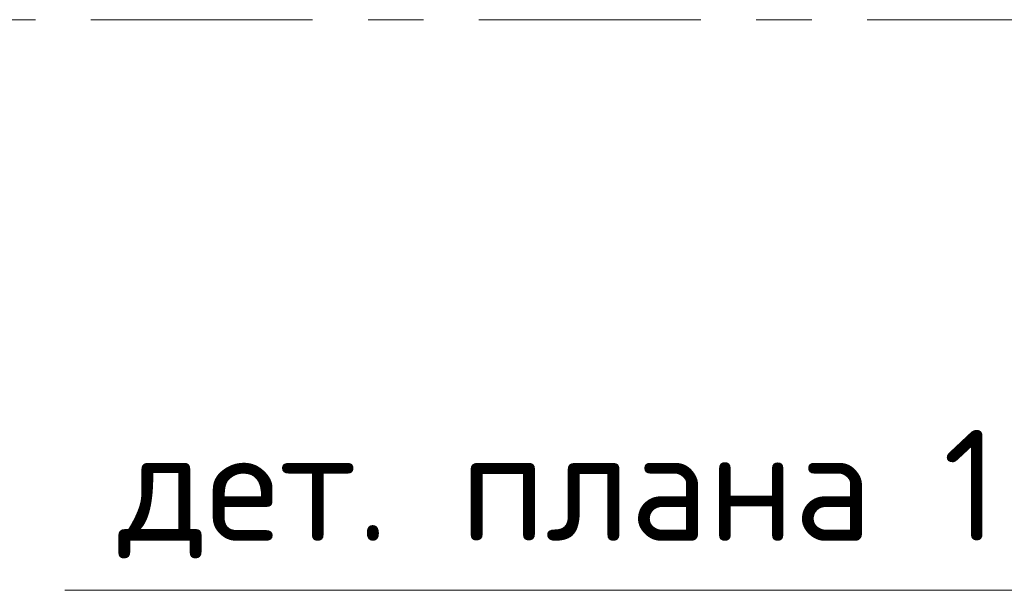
# Model space of a CAD drawing. Header units: metres. Extents: x -38 to 85, y -15 to 19.
# Tile 62 of 93: x 49.04 to 50.82, y 11.77 to 12.8. Entities that reach past the tile are written whole.
import ezdxf

# ---------------------------------------------------------------- set-up
doc = ezdxf.new("R2010")
doc.units = ezdxf.units.M
doc.linetypes.add('______11', pattern=[0.5, 0.4, -0.05, 0, -0.05])
doc.linetypes.add('______5', pattern=[1.1, 0.8, -0.1, 0.1, -0.1])
doc.layers.add('XR$2$Осевая линия (1)', color=7, linetype='______5', lineweight=13)
doc.layers.add('XR$3$Текст_ общее_1', color=7, linetype='Continuous', lineweight=13)
doc.styles.add('ISOCPEUR', font='txt')

msp = doc.modelspace()

# ---------------------------------------------------------------- linework, layer by layer
at = {"color": 7, "linetype": 'Continuous', "lineweight": 13, "transparency": 33554687}
msp.add_lwpolyline([(51.1323, 11.985), (50.8331, 11.7715), (49.1231, 11.7715)], dxfattribs=at)
at = {"layer": 'XR$2$Осевая линия (1)', "color": 253, "linetype": '______11', "lineweight": 13, "true_color": 0xa0a0a0, "transparency": 33554687}
msp.add_line((-2.63, 12.8), (62.6, 12.8), dxfattribs=at)

# ---------------------------------------------------------------- texts
at = {"layer": 'XR$3$Текст_ общее_1', "color": 7, "linetype": 'Continuous', "lineweight": 13, "transparency": 33554687, "insert": (50.0131, 11.9448), "char_height": 0.2, "width": 1.695238, "attachment_point": 5, "style": 'ISOCPEUR'}
msp.add_mtext('\\A1;{\\fISOCPEUR|i0|b0;\\H0.200000;\\W1.000000;\\C7;дет. плана 1}\\P', dxfattribs=at)

doc.saveas('drawing.dxf')
